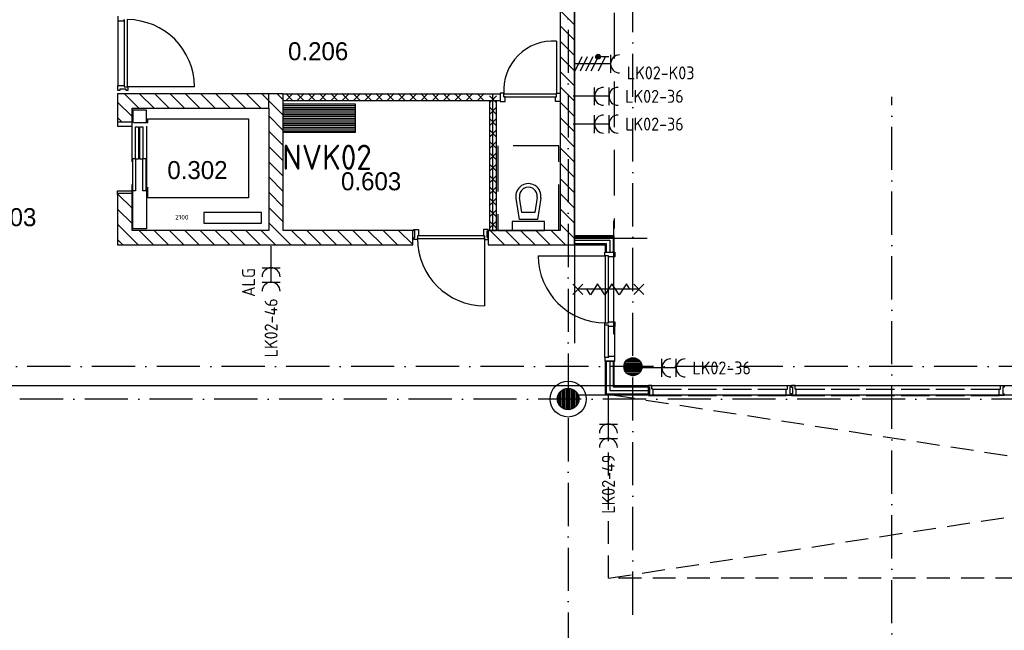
# Model space of a CAD drawing. Header units: millimetres. Extents: x 90707 to 259985, y -1262 to 84291.
# Tile 35 of 75: x 132325 to 146007, y 38393 to 46882. Entities that reach past the tile are written whole.
import ezdxf
from ezdxf.enums import TextEntityAlignment as Align

# ---------------------------------------------------------------- set-up
doc = ezdxf.new("R2010")
doc.units = ezdxf.units.MM
doc.header["$LTSCALE"] = 100
for name, pattern in [('DASHDOT', [9, 6, -1.5, 0, -1.5]), ('HIDDEN', [9.525, 6.35, -3.175]), ('HIDDEN2', [4.7625, 3.175, -1.5875])]:
    doc.linetypes.add(name, pattern=pattern)
doc.layers.get('0').update_dxf_attribs({"linetype": 'CONTINUOUS'})
for name, color, linetype in [('AANSLWCD', 3, 'CONTINUOUS'), ('ABNSLWCD_ATTRIB', 2, 'CONTINUOUS'), ('AL$7----_STRAMIEN', 1, 'DASHDOT'), ('AL$8----_HULPKOLOM', 2, 'CONTINUOUS'), ('AL$8----_HULPLIJNEN', 2, 'CONTINUOUS'), ('AL22----_BINNENWAND', 7, 'CONTINUOUS'), ('AL28----_KONSTRUKTIE', 3, 'CONTINUOUS'), ('AL32----_BINNENKOZ', 7, 'CONTINUOUS'), ('AL32----_DRAAIR', 7, 'CONTINUOUS'), ('AL32----_DRAAIRICHTING', 1, 'CONTINUOUS'), ('AL65----_BEVEILIGING', 7, 'CONTINUOUS'), ('AL66----_TRANSPINST', 7, 'CONTINUOUS'), ('AL74----_INRSANITAIR', 7, 'CONTINUOUS'), ('ALL-----_REFLIJNEN', 8, 'CONTINUOUS'), ('ALXA1---_RASTER50', 12, 'CONTINUOUS'), ('ALXA7---_KALKZVUIL', 1, 'CONTINUOUS'), ('ALXAA---_GEWBETON', 12, 'CONTINUOUS'), ('ALXAB---_PREFABBETON', 1, 'CONTINUOUS'), ('BOUW', 8, 'CONTINUOUS'), ('EB62203-_ATTRIB', 2, 'CONTINUOUS'), ('EB62208-_ATTRIB', 2, 'CONTINUOUS'), ('EB63505-_ATTRIB', 2, 'CONTINUOUS'), ('EL62203-_KRACHT-WCD230', 3, 'CONTINUOUS'), ('EL62208-_KRACHT-WCD400', 3, 'CONTINUOUS'), ('EL63505-_NOODVRL-KAST', 3, 'CONTINUOUS'), ('EL6441--_DATACOM', 3, 'CONTINUOUS'), ('VOLGNUMMER', 7, 'CONTINUOUS')]:
    doc.layers.add(name, color=color, linetype=linetype)
doc.styles.add('1_8', font='ISO', dxfattribs={"height": 1.8})
doc.styles.add('3_5', font='iso', dxfattribs={"height": 3.5})
doc.styles.add('BURO-025', font='BUROFONT.shx', dxfattribs={"height": 250})
doc.styles.add('NORATT', font='isocp.shx')
doc.styles.get("Standard").update_dxf_attribs({"font": 'iso.shx'})

# ---------------------------------------------------------------- blocks, each defined once
blk = doc.blocks.new('ES3W2A')
for p, q in [((1.25, 2), (-1.25, 2)), ((0, 2), (0, -3)), ((1.25, 0), (-1.25, 0))]:
    blk.add_line(p, q)
for centre in [(0, 3.25), (0, 1.25)]:
    blk.add_arc(centre, 1.25, 180, 0)
at = {"style": '1_8'}
for tag, flags, p in [('VERMOGEN', 9, (-2.5, 5)), ('GROEP', 8, (0, 5)), ('SCHAK', 8, (2.5, 5)), ('GELIJK', 9, (5, 5)), ('TAL', 8, (2.5, 5)), ('KAST', 9, (7, 5))]:
    blk.add_attdef(tag, text='', height=1.8, rotation=90, dxfattribs=dict(at, flags=flags)).set_placement(p, align=Align.MIDDLE_CENTER)
at = {"style": '1_8', "width": 0.7, "flags": 8}
blk.add_attdef('DOEL', text='', height=1.8, rotation=90, dxfattribs=at).set_placement((-2.5, 5), align=Align.MIDDLE_LEFT)
at = {"style": '1_8', "flags": 9}
blk.add_attdef('M_CODE', text='', height=1.8, dxfattribs=at).set_placement((0, 0), align=Align.MIDDLE_CENTER)
blk = doc.blocks.new('ES111261')
for p, q in [((-5, 1.75), (5, 1.75)), ((-5, 1.5), (5, 1.5)), ((-5, 1.25), (5, 1.25)), ((-5, 1), (5, 1)), ((-5, 0.75), (5, 0.75)), ((-5, 0.5), (5, 0.5)), ((-5, 0.25), (5, 0.25)), ((-5, 0), (5, 0)), ((-5, -0.25), (5, -0.25)), ((-5, -0.5), (5, -0.5)), ((-5, -0.75), (5, -0.75)), ((-5, -1), (5, -1)), ((-5, -1.25), (5, -1.25)), ((-5, -1.5), (5, -1.5)), ((-5, -1.75), (5, -1.75)), ((-5, -2), (5, -2))]:
    blk.add_line(p, q)
blk.add_lwpolyline([(-5, -2), (5, -2), (5, 2), (-5, 2)], close=True)
for tag, height, style, flags, p in [('GROEPI', 1.8, '1_8', 9, (0, 9.5)), ('GROEP', 1.8, '1_8', 8, (0, 7.5)), ('CODE', 3.5, '3_5', 8, (0, 4.5)), ('M_CODE', 1.8, '1_8', 9, (0, 0)), ('KAST', 1.8, '1_8', 9, (0, -3.5)), ('VERMOGEN', 1.8, '1_8', 9, (0, -5.5)), ('DOEL', 1.8, '1_8', 9, (0, -7.5)), ('VERMOGENI', 1.8, '1_8', 9, (0, -9.5)), ('DOELI', 1.8, '1_8', 9, (0, -11.5))]:
    blk.add_attdef(tag, text='', height=height, dxfattribs=dict(style=style, flags=flags)).set_placement(p, align=Align.MIDDLE_CENTER)
at = {"style": '1_8', "flags": 9}
blk.add_attdef('RUIMTE', text='', height=1.8, dxfattribs=at).set_placement((0, -9.5), align=Align.MIDDLE)
blk = doc.blocks.new('ES2W4A')
at = {"color": 0, "ltscale": 0.5}
for p, q in [((-1.25, 2), (1.25, 2)), ((0, 2), (0, -3))]:
    blk.add_line(p, q, dxfattribs=at)
at = {"color": 0}
for p, q in [((-1.25, 2), (1.25, 2)), ((0, 2), (0, -3))]:
    blk.add_line(p, q, dxfattribs=at)
at = {"color": 1, "ltscale": 0.5}
for p, q in [((-1, 1.75), (-1, 0.75)), ((-1.2, -0.02), (-1.2, 0.52)), ((-1.07, -0.08), (-1.07, 0.58)), ((-1, 1.25), (1, 0.25)), ((-1, 0.25), (1, -0.75)), ((-0.93, -0.08), (-0.93, 0.58)), ((-0.8, -0.02), (-0.8, 0.52)), ((-1, -0.5), (1, -1.5)), ((-1, -1.25), (1, -2.25)), ((-1, -2), (1, -3))]:
    blk.add_line(p, q, dxfattribs=at)
at = {"color": 1}
for p, q in [((-1, 1.75), (-1, 0.75)), ((-1.2, -0.02), (-1.2, 0.52)), ((-1.07, -0.08), (-1.07, 0.58)), ((-1, 1.25), (1, 0.25)), ((-1, 0.25), (1, -0.75)), ((-0.93, -0.08), (-0.93, 0.58)), ((-0.8, -0.02), (-0.8, 0.52)), ((-1, -0.5), (1, -1.5)), ((-1, -1.25), (1, -2.25)), ((-1, -2), (1, -3))]:
    blk.add_line(p, q, dxfattribs=at)
at = {"color": 1, "ltscale": 0.5}
blk.add_circle((-1, 0.25), 0.333, dxfattribs=at)
at = {"color": 1}
blk.add_circle((-1, 0.25), 0.333, dxfattribs=at)
at = {"color": 0, "ltscale": 0.5}
blk.add_arc((0, 3.25), 1.25, 180, 0, dxfattribs=at)
at = {"color": 0}
blk.add_arc((0, 3.25), 1.25, 180, 0, dxfattribs=at)
at = {"ltscale": 0.5, "style": 'NORATT'}
for tag, flags, p in [('VERMOGEN', 9, (-3.75, 4.25)), ('GROEP', 8, (1.25, 4.25)), ('DOEL', 8, (-1.25, 4.25)), ('KAST', 9, (3.75, 4.25)), ('TAL', 8, (-3.75, 4.25))]:
    blk.add_attdef(tag, text='', height=1.8, rotation=90, dxfattribs=dict(at, flags=flags)).set_placement(p, align=Align.MIDDLE_LEFT)
at = {"style": '1_8'}
for tag, flags, p in [('VERMOGEN', 9, (-3.75, 4.25)), ('GROEP', 8, (1.25, 4.25)), ('DOEL', 8, (-1.25, 4.25)), ('KAST', 9, (3.75, 4.25)), ('TAL', 8, (-3.75, 4.25))]:
    blk.add_attdef(tag, text='', height=1.8, rotation=90, dxfattribs=dict(at, flags=flags)).set_placement(p, align=Align.MIDDLE_LEFT)
at = {"color": 0, "ltscale": 0.5, "style": 'NORATT', "width": 0.7, "flags": 8}
blk.add_attdef('SCHAK', text='', height=1.8, rotation=90, dxfattribs=at).set_placement((3.75, 4.25), align=Align.MIDDLE_LEFT)
at = {"color": 0, "style": '1_8', "width": 0.7, "flags": 8}
blk.add_attdef('SCHAK', text='', height=1.8, rotation=90, dxfattribs=at).set_placement((3.75, 4.25), align=Align.MIDDLE_LEFT)
at = {"ltscale": 0.5, "style": 'NORATT', "flags": 9}
blk.add_attdef('GELIJK', text='', height=1.8, rotation=90, dxfattribs=at).set_placement((5, 5), align=Align.MIDDLE_CENTER)
at = {"style": '1_8', "flags": 9}
blk.add_attdef('GELIJK', text='', height=1.8, rotation=90, dxfattribs=at).set_placement((5, 5), align=Align.MIDDLE_CENTER)
at = {"ltscale": 0.5, "style": 'NORATT', "flags": 9}
blk.add_attdef('M_CODE', text='', height=1.8, dxfattribs=at).set_placement((0, 0), align=Align.MIDDLE_CENTER)
at = {"style": '1_8', "flags": 9}
blk.add_attdef('M_CODE', text='', height=1.8, dxfattribs=at).set_placement((0, 0), align=Align.MIDDLE_CENTER)
blk = doc.blocks.new('A$Cca306792')
at = {"layer": 'AL$7----_STRAMIEN', "color": 1}
for p, q in [((49728, 39870), (49728, 78662)), ((48828, 59705), (48828, 28151))]:
    blk.add_line(p, q, dxfattribs=at)
at = {"layer": 'AL$7----_STRAMIEN'}
blk.add_lwpolyline([(53328, 5550), (53328, 47073)], dxfattribs=at)
at = {"layer": 'AL$7----_STRAMIEN', "color": 1}
for points in [[(135522, 43320), (3452, 43320)], [(146222, 42870), (2867, 42870)]]:
    blk.add_lwpolyline(points, dxfattribs=at)
at = {"layer": 'AL$8----_HULPKOLOM', "color": 8}
blk.add_circle((48828, 42870), 250, dxfattribs=at)
at = {"layer": 'AL$8----_HULPLIJNEN', "color": 8}
for p, q in [((48918, 54615), (48918, 43648)), ((49461, 43770), (49461, 45349)), ((48918, 45105), (49927, 45105)), ((28917, 43060), (66118, 43060)), ((48945, 42928), (66983, 42928))]:
    blk.add_line(p, q, dxfattribs=at)
at = {"layer": 'AL$8----_HULPLIJNEN', "color": 8, "linetype": 'HIDDEN'}
for p, q in [((42768, 45215), (42768, 46915)), ((42768, 46915), (44668, 46915)), ((44668, 46915), (44668, 45215)), ((48701, 46391), (47851, 46391)), ((47851, 46391), (47851, 45215)), ((48701, 45215), (48701, 46391)), ((44668, 45215), (42768, 45215)), ((47851, 45215), (48701, 45215))]:
    blk.add_line(p, q, dxfattribs=at)
at = {"layer": 'AL22----_BINNENWAND', "color": 8, "linetype": 'HIDDEN'}
blk.add_line((49468, 51095), (49468, 45242), dxfattribs=at)
at = {"layer": 'AL22----_BINNENWAND', "color": 8}
for p, q in [((44868, 47115), (47884, 47115)), ((44868, 47015), (44868, 47115)), ((47884, 47115), (47884, 47015)), ((47884, 47015), (44868, 47015)), ((47834, 47015), (47734, 47015)), ((47734, 47015), (47734, 45215)), ((47834, 45215), (47834, 47015)), ((47734, 45215), (47834, 45215)), ((49468, 45140), (48918, 45140)), ((48918, 45140), (48918, 45015)), ((48918, 45015), (49343, 45015)), ((49343, 45015), (49343, 44912)), ((49468, 44912), (49468, 45140)), ((49343, 44912), (49468, 44912)), ((49468, 43395), (49343, 43395)), ((49343, 43395), (49343, 43053)), ((49468, 43053), (49468, 43395)), ((49343, 43053), (49343, 42928)), ((49943, 43053), (49468, 43053)), ((49943, 42928), (49943, 43053)), ((49343, 42928), (49943, 42928))]:
    blk.add_line(p, q, dxfattribs=at)
at = {"layer": 'AL22----_BINNENWAND', "color": 8, "linetype": 'Continuous'}
for p, q in [((48918, 45125), (49453, 45125)), ((48918, 45030), (49358, 45030)), ((49358, 45030), (49358, 44912)), ((49453, 45125), (49453, 44912)), ((49358, 43395), (49358, 42943)), ((49453, 43395), (49453, 43038)), ((49453, 43038), (49943, 43038)), ((49358, 42943), (49943, 42943))]:
    blk.add_line(p, q, dxfattribs=at)
at = {"layer": 'AL28----_KONSTRUKTIE', "color": 8, "linetype": 'Continuous'}
for p, q in [((48918, 45015), (48918, 54615)), ((48718, 54415), (48718, 45215)), ((42768, 47115), (42568, 47115)), ((42568, 47115), (42568, 46725)), ((44868, 47115), (42768, 47115)), ((42768, 47115), (42768, 47115)), ((44868, 45215), (44868, 47115)), ((42768, 46725), (42768, 46915)), ((42768, 46915), (44668, 46915)), ((44668, 46915), (44668, 45215)), ((42568, 46725), (42768, 46725)), ((42768, 45725), (42568, 45725)), ((42568, 45725), (42568, 45015)), ((42768, 45215), (42768, 45725)), ((44668, 45215), (42768, 45215)), ((45668, 45215), (44868, 45215)), ((46668, 45215), (45668, 45215)), ((46668, 45015), (46668, 45215)), ((48718, 45215), (47718, 45215)), ((47718, 45215), (47718, 45015)), ((42568, 45015), (44768, 45015)), ((44768, 45015), (46668, 45015)), ((47718, 45015), (48918, 45015))]:
    blk.add_line(p, q, dxfattribs=at)
at = {"layer": 'AL28----_KONSTRUKTIE', "color": 8}
for centre, radius in [((49728, 43320), 125), ((48828, 42870), 150)]:
    blk.add_circle(centre, radius, dxfattribs=at)
at = {"layer": 'AL32----_BINNENKOZ', "color": 8}
for p, q in [((42573, 48194), (42573, 48127)), ((42573, 48127), (42661, 48127)), ((42661, 48144), (42661, 47210)), ((42661, 48127), (42661, 48144)), ((42701, 48144), (42701, 47210)), ((42573, 47160), (42573, 47227)), ((42573, 47227), (42661, 47227)), ((42661, 47227), (42661, 47210)), ((42661, 47210), (42712, 47210)), ((42712, 47210), (42712, 47160)), ((42598, 47160), (42573, 47160)), ((42687, 47176), (42598, 47176)), ((42598, 47176), (42598, 47160)), ((42687, 47160), (42687, 47176)), ((42712, 47160), (42687, 47160)), ((47884, 47122), (47884, 47008)), ((47934, 47122), (47884, 47122)), ((47934, 47071), (47934, 47122)), ((47934, 47111), (48668, 47111)), ((47934, 47071), (48668, 47071)), ((47951, 47071), (47934, 47071)), ((47951, 47008), (47951, 47071)), ((48651, 47008), (48651, 47071)), ((48651, 47071), (48668, 47071)), ((48668, 47071), (48668, 47122)), ((48668, 47122), (48718, 47122)), ((48718, 47122), (48718, 47008)), ((47884, 47008), (47951, 47008)), ((48718, 47008), (48651, 47008)), ((46684, 45206), (46684, 45228)), ((46684, 45228), (46751, 45228)), ((46700, 45206), (46684, 45206)), ((46700, 45114), (46700, 45206)), ((46751, 45228), (46751, 45140)), ((47718, 45228), (47651, 45228)), ((47651, 45228), (47651, 45140)), ((47702, 45114), (47702, 45206)), ((47702, 45206), (47718, 45206)), ((47718, 45206), (47718, 45228)), ((46684, 45089), (46684, 45114)), ((46684, 45114), (46700, 45114)), ((46734, 45089), (46684, 45089)), ((46751, 45140), (46734, 45140)), ((46734, 45140), (46734, 45089)), ((46734, 45140), (46734, 45100)), ((47668, 45140), (46734, 45140)), ((46734, 45100), (47668, 45100)), ((46734, 45100), (47668, 45100)), ((47651, 45140), (47668, 45140)), ((47668, 45140), (47668, 45089)), ((47668, 45100), (47668, 45140)), ((47668, 45089), (47718, 45089)), ((47718, 45114), (47702, 45114)), ((47718, 45089), (47718, 45114)), ((49336, 44912), (49475, 44912)), ((49336, 44862), (49336, 44912)), ((49475, 44912), (49475, 44845)), ((49387, 44862), (49336, 44862)), ((49347, 43928), (49347, 44862)), ((49387, 43928), (49387, 44862)), ((49387, 44845), (49387, 44862)), ((49475, 44845), (49387, 44845)), ((49336, 43895), (49336, 43928)), ((49336, 43928), (49387, 43928)), ((49336, 43895), (49336, 43928)), ((49387, 43928), (49387, 43945)), ((49387, 43945), (49475, 43945)), ((49475, 43945), (49475, 43878)), ((49336, 43445), (49336, 43895)), ((49387, 43895), (49336, 43895)), ((49387, 43878), (49387, 43895)), ((49387, 43462), (49387, 43878)), ((49475, 43878), (49387, 43878)), ((49475, 43462), (49475, 43878)), ((49387, 43445), (49336, 43445)), ((49336, 43445), (49336, 43395)), ((49336, 43395), (49475, 43395)), ((49475, 43462), (49387, 43462)), ((49387, 43462), (49387, 43445)), ((49475, 43395), (49475, 43462)), ((49943, 43060), (49943, 43035)), ((49993, 43060), (49943, 43060)), ((49943, 43035), (49959, 43035)), ((49959, 43035), (49959, 42943)), ((49993, 43009), (49993, 43060)), ((49993, 43060), (50422, 43060)), ((50010, 43009), (49993, 43009)), ((50010, 42921), (50010, 43009)), ((50010, 43009), (50405, 43009)), ((50478, 43060), (50907, 43060)), ((50495, 43009), (50890, 43009)), ((50963, 43060), (51392, 43060)), ((50980, 43009), (51375, 43009)), ((51448, 43060), (51877, 43060)), ((51465, 43009), (51860, 43009)), ((51860, 42921), (51860, 43009)), ((51860, 43009), (51877, 43009)), ((51877, 43009), (51877, 43060)), ((51877, 43060), (51927, 43060)), ((51927, 43035), (51911, 43035)), ((51911, 43035), (51911, 42943)), ((51927, 43060), (51927, 43035)), ((51932, 43060), (51932, 43035)), ((51982, 43060), (51932, 43060)), ((51932, 43035), (51948, 43035)), ((51948, 43035), (51948, 42943)), ((51982, 43060), (52411, 43060)), ((51982, 43009), (51982, 43060)), ((51999, 43009), (51982, 43009)), ((51999, 43009), (52394, 43009)), ((51999, 42921), (51999, 43009)), ((52467, 43060), (52896, 43060)), ((52484, 43009), (52879, 43009)), ((52952, 43060), (53381, 43060)), ((52969, 43009), (53364, 43009)), ((53437, 43060), (53866, 43060)), ((53454, 43009), (53849, 43009)), ((53922, 43060), (54351, 43060)), ((53939, 43009), (54334, 43009)), ((54407, 43060), (54836, 43060)), ((54424, 43009), (54819, 43009)), ((54819, 42921), (54819, 43009)), ((54819, 43009), (54836, 43009)), ((54836, 43009), (54836, 43060)), ((54836, 43060), (54886, 43060)), ((54886, 43035), (54870, 43035)), ((54870, 43035), (54870, 42943)), ((54886, 43060), (54886, 43035)), ((49959, 42943), (49943, 42943)), ((49943, 42943), (49943, 42921)), ((49943, 42921), (50010, 42921)), ((50010, 42921), (50405, 42921)), ((50495, 42921), (50890, 42921)), ((50980, 42921), (51375, 42921)), ((51465, 42921), (51860, 42921)), ((51927, 42921), (51860, 42921)), ((51911, 42943), (51927, 42943)), ((51927, 42943), (51927, 42921)), ((51948, 42943), (51932, 42943)), ((51932, 42943), (51932, 42921)), ((51932, 42921), (51999, 42921)), ((51999, 42921), (52394, 42921)), ((52484, 42921), (52879, 42921)), ((52969, 42921), (53364, 42921)), ((53454, 42921), (53849, 42921)), ((53939, 42921), (54334, 42921)), ((54424, 42921), (54819, 42921)), ((54886, 42921), (54819, 42921)), ((54870, 42943), (54886, 42943)), ((54886, 42943), (54886, 42921))]:
    blk.add_line(p, q, dxfattribs=at)
at = {"layer": 'AL32----_BINNENKOZ', "color": 8, "linetype": 'Continuous'}
blk.add_line((42573, 48127), (42573, 47227), dxfattribs=at)
at = {"layer": 'AL32----_BINNENKOZ', "color": 8, "linetype": 'HIDDEN2'}
for p, q in [((49388, 42928), (66038, 42928)), ((49388, 40379), (49388, 42928)), ((49388, 40379), (66038, 42928)), ((49438, 42928), (66038, 40379)), ((66038, 40379), (49388, 40379))]:
    blk.add_line(p, q, dxfattribs=at)
at = {"layer": 'AL32----_DRAAIR', "color": 8}
blk.add_line((43635, 47210), (42701, 47210), dxfattribs=at)
blk.add_arc((42701, 47210), 934, 0, 90, dxfattribs=at)
at = {"layer": 'AL32----_DRAAIRICHTING', "color": 8}
for p, q in [((48668, 47845), (48668, 47111)), ((47668, 45100), (47668, 44166)), ((48413, 44862), (49347, 44862))]:
    blk.add_line(p, q, dxfattribs=at)
for centre, radius, start, end in [((48618, 47161), 686, 85.8145, 184.1855), ((47668, 45100), 934, 180, 270), ((49347, 44862), 934, 180, 270)]:
    blk.add_arc(centre, radius, start, end, dxfattribs=at)
at = {"layer": 'AL65----_BEVEILIGING', "color": 8, "linetype": 'Continuous'}
for points in [[(49287, 44395), (49237, 44470), (49137, 44320), (49087, 44395)], [(49487, 44395), (49437, 44470), (49337, 44320), (49287, 44395)], [(49687, 44395), (49637, 44470), (49537, 44320), (49487, 44395)], [(49032, 44465), (48892, 44325)], [(49032, 44325), (48892, 44465)], [(49812, 44395), (48962, 44395)], [(49882, 44465), (49742, 44325)], [(49882, 44325), (49742, 44465)]]:
    blk.add_lwpolyline(points, dxfattribs=at)
at = {"layer": 'AL66----_TRANSPINST', "color": 8, "linetype": 'Continuous'}
for p, q in [((42968, 46885), (42778, 46885)), ((42778, 46885), (42778, 46715)), ((42968, 46715), (42968, 46885)), ((42568, 46715), (42568, 46665)), ((42568, 46665), (42768, 46665)), ((42788, 46715), (42988, 46715)), ((42968, 46665), (42968, 45765)), ((42988, 46715), (42988, 46765)), ((42988, 46765), (44388, 46765)), ((44388, 46765), (44388, 45665)), ((42818, 46655), (42858, 46655)), ((42818, 46205), (42818, 46655)), ((42858, 46655), (42858, 46205)), ((42878, 46655), (42918, 46655)), ((42878, 46205), (42878, 46655)), ((42918, 46655), (42918, 46205)), ((42778, 46215), (42818, 46215)), ((42778, 45765), (42778, 46215)), ((42818, 46215), (42818, 45765)), ((42858, 46205), (42818, 46205)), ((42918, 46205), (42878, 46205)), ((42918, 46215), (42958, 46215)), ((42918, 45765), (42918, 46215)), ((42958, 46215), (42958, 45765)), ((42568, 45715), (42568, 45765)), ((42568, 45765), (42768, 45765)), ((42778, 45235), (42778, 45765)), ((42818, 45765), (42778, 45765)), ((42958, 45765), (42918, 45765)), ((42968, 45765), (42968, 45235)), ((42988, 45665), (42988, 45815)), ((44388, 45665), (42988, 45665)), ((44568, 45465), (43768, 45465)), ((43768, 45465), (43768, 45315)), ((44568, 45315), (44568, 45465)), ((43768, 45315), (44568, 45315)), ((42968, 45235), (42778, 45235))]:
    blk.add_line(p, q, dxfattribs=at)
at = {"layer": 'AL74----_INRSANITAIR', "color": 8, "linetype": 'Continuous'}
for p, q in [((48226, 45790), (48226, 45790)), ((48100, 45584), (48100, 45584)), ((48101, 45615), (48101, 45615)), ((48151, 45365), (48104, 45662)), ((48186, 45465), (48153, 45670)), ((48400, 45670), (48367, 45465)), ((48449, 45662), (48401, 45365)), ((48367, 45465), (48186, 45465)), ((48501, 45340), (48051, 45340)), ((48051, 45340), (48051, 45215)), ((48401, 45365), (48151, 45365)), ((48501, 45215), (48501, 45340)), ((48051, 45215), (48501, 45215))]:
    blk.add_line(p, q, dxfattribs=at)
for radius in [175, 125]:
    blk.add_arc((48276, 45690), radius, 350.8673, 189.1327, dxfattribs=at)
at = {"layer": 'ALL-----_REFLIJNEN', "color": 8, "linetype": 'Continuous'}
for p, q in [((47784, 45215), (47784, 47115)), ((48918, 45077), (49406, 45077)), ((49406, 45077), (49406, 44912)), ((49406, 43395), (49406, 42990)), ((49406, 42990), (49943, 42990))]:
    blk.add_line(p, q, dxfattribs=at)
at = {"layer": 'ALXA1---_RASTER50', "color": 8}
blk.add_line((44668, 46915), (44668, 47115), dxfattribs=at)
at = {"layer": 'ALXA7---_KALKZVUIL', "color": 8}
for p, q in [((45003, 47116), (44903, 47016)), ((44903, 47116), (45003, 47016)), ((45159, 47116), (45059, 47016)), ((45059, 47116), (45159, 47016)), ((45316, 47116), (45216, 47016)), ((45216, 47116), (45316, 47016)), ((45472, 47116), (45372, 47016)), ((45372, 47116), (45472, 47016)), ((45629, 47116), (45529, 47016)), ((45529, 47116), (45629, 47016)), ((45785, 47116), (45685, 47016)), ((45685, 47116), (45785, 47016)), ((45942, 47116), (45842, 47016)), ((45842, 47116), (45942, 47016)), ((46098, 47116), (45998, 47016)), ((45998, 47116), (46098, 47016)), ((46254, 47116), (46154, 47016)), ((46154, 47116), (46254, 47016)), ((46411, 47116), (46311, 47016)), ((46311, 47116), (46411, 47016)), ((46567, 47116), (46467, 47016)), ((46467, 47116), (46567, 47016)), ((46724, 47116), (46624, 47016)), ((46624, 47116), (46724, 47016)), ((46880, 47116), (46780, 47016)), ((46780, 47116), (46880, 47016)), ((47037, 47116), (46937, 47016)), ((46937, 47116), (47037, 47016)), ((47193, 47116), (47093, 47016)), ((47093, 47116), (47193, 47016)), ((47350, 47116), (47250, 47016)), ((47250, 47116), (47350, 47016)), ((47506, 47116), (47406, 47016)), ((47406, 47116), (47506, 47016)), ((47662, 47116), (47562, 47016)), ((47562, 47116), (47662, 47016)), ((47734, 47086), (47834, 46986)), ((47734, 46986), (47834, 47086)), ((47734, 46927), (47834, 46827)), ((47734, 46827), (47834, 46927)), ((47734, 46769), (47834, 46669)), ((47734, 46669), (47834, 46769)), ((47734, 46611), (47834, 46511)), ((47734, 46511), (47834, 46611)), ((47734, 46452), (47834, 46352)), ((47734, 46352), (47834, 46452)), ((47734, 46294), (47834, 46194)), ((47734, 46194), (47834, 46294)), ((47734, 46136), (47834, 46036)), ((47734, 46036), (47834, 46136)), ((47734, 45977), (47834, 45877)), ((47734, 45877), (47834, 45977)), ((47734, 45819), (47834, 45719)), ((47734, 45719), (47834, 45819)), ((47734, 45661), (47834, 45561)), ((47734, 45561), (47834, 45661)), ((47734, 45502), (47834, 45402)), ((47734, 45402), (47834, 45502)), ((47734, 45344), (47834, 45244)), ((47734, 45244), (47834, 45344))]:
    blk.add_line(p, q, dxfattribs=at)
at = {"layer": 'ALXAA---_GEWBETON', "color": 8}
for p, q in [((49616, 43375), (49840, 43375)), ((49629, 43395), (49828, 43395)), ((49648, 43415), (49809, 43415)), ((49681, 43435), (49776, 43435)), ((49603, 43315), (49853, 43315)), ((49604, 43335), (49852, 43335)), ((49606, 43295), (49851, 43295)), ((49609, 43355), (49848, 43355)), ((49611, 43275), (49845, 43275)), ((49621, 43255), (49836, 43255)), ((49636, 43235), (49821, 43235)), ((49659, 43215), (49797, 43215)), ((49715, 43195), (49742, 43195)), ((48728, 42758), (48728, 42981)), ((48748, 42743), (48748, 42996)), ((48768, 42732), (48768, 43007)), ((48788, 42725), (48788, 43014)), ((48808, 42721), (48808, 43018)), ((48828, 42720), (48828, 43020)), ((48848, 42721), (48848, 43018)), ((48868, 42725), (48868, 43014)), ((48888, 42732), (48888, 43007)), ((48908, 42743), (48908, 42996)), ((48928, 42758), (48928, 42981)), ((48688, 42816), (48688, 42923)), ((48708, 42780), (48708, 42960)), ((48948, 42780), (48948, 42960)), ((48968, 42816), (48968, 42923))]:
    blk.add_line(p, q, dxfattribs=at)
at = {"layer": 'ALXAB---_PREFABBETON', "color": 8}
for p, q in [((48918, 48070), (48718, 48270)), ((48918, 47858), (48718, 48058)), ((48918, 47646), (48718, 47846)), ((48918, 47434), (48718, 47634)), ((48918, 47222), (48718, 47422)), ((48918, 47010), (48718, 47210)), ((42862, 46915), (42662, 47115)), ((43074, 46915), (42874, 47115)), ((43286, 46915), (43086, 47115)), ((43498, 46915), (43298, 47115)), ((43710, 46915), (43510, 47115)), ((43922, 46915), (43722, 47115)), ((44134, 46915), (43934, 47115)), ((44347, 46915), (44147, 47115)), ((44559, 46915), (44359, 47115)), ((44868, 46817), (44571, 47115)), ((44868, 47029), (44783, 47115)), ((42768, 46796), (42568, 46996)), ((48918, 46798), (48718, 46998)), ((44868, 46605), (44668, 46805)), ((42627, 46725), (42568, 46784)), ((48918, 46586), (48718, 46786)), ((44868, 46393), (44668, 46593)), ((48918, 46373), (48718, 46573)), ((44868, 46181), (44668, 46381)), ((48918, 46161), (48718, 46361)), ((44868, 45969), (44668, 46169)), ((48918, 45949), (48718, 46149)), ((44868, 45757), (44668, 45957)), ((48918, 45737), (48718, 45937)), ((42768, 45523), (42568, 45723)), ((44868, 45544), (44668, 45744)), ((48918, 45525), (48718, 45725)), ((42768, 45311), (42568, 45511)), ((44868, 45332), (44668, 45532)), ((48918, 45313), (48718, 45513)), ((42852, 45015), (42568, 45299)), ((44974, 45015), (44668, 45320)), ((48918, 45101), (48718, 45301)), ((43065, 45015), (42865, 45215)), ((43277, 45015), (43077, 45215)), ((43489, 45015), (43289, 45215)), ((43701, 45015), (43501, 45215)), ((43913, 45015), (43713, 45215)), ((44125, 45015), (43925, 45215)), ((44337, 45015), (44137, 45215)), ((44550, 45015), (44350, 45215)), ((44762, 45015), (44562, 45215)), ((45186, 45015), (44986, 45215)), ((45398, 45015), (45198, 45215)), ((45610, 45015), (45410, 45215)), ((45822, 45015), (45622, 45215)), ((46034, 45015), (45834, 45215)), ((46247, 45015), (46047, 45215)), ((46459, 45015), (46259, 45215)), ((46668, 45017), (46471, 45215)), ((47944, 45015), (47744, 45215)), ((48156, 45015), (47956, 45215)), ((48368, 45015), (48168, 45215)), ((48580, 45015), (48380, 45215)), ((48792, 45015), (48592, 45215)), ((42640, 45015), (42568, 45087)), ((47731, 45015), (47718, 45028))]:
    blk.add_line(p, q, dxfattribs=at)
at = {"layer": 'AL$8----_HULPLIJNEN', "color": 8}
blk.add_text('2100', height=65, dxfattribs=at).set_placement((43368, 45365))
at = {"layer": 'BOUW', "style": 'BURO-025'}
for s, p in [('0.206', (44936, 47580)), ('0.302', (43259, 45928)), ('0.603', (45672, 45772)), ('0.803', (40602, 45273))]:
    blk.add_text(s, height=250, dxfattribs=at).set_placement(p)
at = {"layer": 'VOLGNUMMER', "color": 252, "linetype": 'ByBlock'}
for tag, p in [('0.28', (16187, 74214)), ('0.16', (78893, 73105)), ('0.17', (62961, 72994)), ('0.29', (35887, 72529)), ('0.18', (53124, 64542)), ('0.701', (85482, 63517)), ('0.30', (29366, 63128)), ('0.32', (36092, 63166)), ('0.12', (90689, 63024)), ('0.29A', (33165, 62745)), ('0.30', (38191, 61494)), ('0.27', (17657, 61363)), ('0.19', (61479, 61433)), ('0.14', (89762, 60088)), ('0.33', (45869, 59450)), ('0.15', (73454, 57402)), ('0.801', (112714, 57073)), ('0.25', (28058, 57013)), ('0.18A', (61029, 56759)), ('0.26A', (36299, 54851)), ('0.20', (60895, 53506)), ('0.800', (90980, 50804)), ('0.25A', (73288, 48435)), ('0.21', (58702, 48178)), ('0.300', (94483, 48257)), ('0.24', (35041, 47783)), ('0.102', (87631, 47613)), ('0.26', (18559, 46119)), ('0.203', (95795, 46197)), ('0.802', (68387, 42721)), ('0.204', (95497, 42149)), ('0.07B', (66790, 38909)), ('0.702', (95327, 36513))]:
    blk.add_attdef(tag, text='', height=250, dxfattribs=at).set_placement(p, align=Align.MIDDLE_CENTER)
at = {"layer": 'VOLGNUMMER', "color": 8, "linetype": 'ByBlock'}
blk.add_attdef('0.600', text='', height=250, dxfattribs=at).set_placement((96800, 48300), align=Align.MIDDLE_CENTER)

msp = doc.modelspace()

# ---------------------------------------------------------------- block references
at = {"layer": 'AANSLWCD'}
ref = msp.add_blockref('ES3W2A', (135818, 43432, 1050), dxfattribs=dict(at, xscale=100, yscale=100, zscale=100, rotation=180))
ref.add_attrib('DOEL', 'ALG', dxfattribs={"layer": 'ABNSLWCD_ATTRIB', "color": 1, "height": 180, "rotation": 90, "style": '1_8', "flags": 8}).set_placement((135505, 43427, 1050), align=Align.MIDDLE_RIGHT)
ref.add_attrib('GROEP', 'LK02-46', dxfattribs={"layer": 'ABNSLWCD_ATTRIB', "color": 1, "height": 180, "rotation": 90, "style": '1_8', "flags": 8}).set_placement((135818, 43007, 1050), align=Align.MIDDLE_RIGHT)
ref = msp.add_blockref('ES3W2A', (140505, 41260, 1050), dxfattribs=dict(at, xscale=100, yscale=100, zscale=100, rotation=180))
ref.add_attrib('GROEP', 'LK02-49', dxfattribs={"layer": 'ABNSLWCD_ATTRIB', "color": 1, "height": 180, "rotation": 90, "style": '1_8', "flags": 8}).set_placement((140505, 40835, 1050), align=Align.MIDDLE_RIGHT)
at = {"layer": 'EL62203-_KRACHT-WCD230'}
ref = msp.add_blockref('ES3W2A', (140314, 45816, 1050), dxfattribs=dict(at, xscale=100, yscale=100, zscale=100, rotation=270))
ref.add_attrib('GROEP', 'LK02-36 ', dxfattribs={"layer": 'EB62203-_ATTRIB', "color": 1, "height": 180, "style": '1_8', "flags": 8}).set_placement((140739, 45816, 1050), align=Align.MIDDLE_LEFT)
ref = msp.add_blockref('ES3W2A', (140314, 45430, 1050), dxfattribs=dict(at, xscale=100, yscale=100, zscale=100, rotation=270))
ref.add_attrib('GROEP', 'LK02-36', dxfattribs={"layer": 'EB62203-_ATTRIB', "color": 1, "height": 180, "style": '1_8', "flags": 8}).set_placement((140739, 45430, 1050), align=Align.MIDDLE_LEFT)
ref = msp.add_blockref('ES3W2A', (141248, 42040, 1050), dxfattribs=dict(at, xscale=100, yscale=100, zscale=100, rotation=270))
ref.add_attrib('GROEP', 'LK02-36 ', dxfattribs={"layer": 'EB62203-_ATTRIB', "color": 1, "height": 180, "style": '1_8', "flags": 8}).set_placement((141673, 42040, 1050), align=Align.MIDDLE_LEFT)
at = {"layer": 'EL62208-_KRACHT-WCD400', "ltscale": 0.5}
ref = msp.add_blockref('ES2W4A', (140337, 46267, 1050), dxfattribs=dict(at, xscale=100, yscale=100, zscale=100, rotation=270))
ref.add_attrib('GROEP', 'LK02-K03 ', dxfattribs={"layer": 'EB62208-_ATTRIB', "color": 1, "ltscale": 0.5, "height": 180, "style": 'NORATT', "flags": 8}).set_placement((140762, 46142, 1050), align=Align.MIDDLE_LEFT)
at = {"layer": 'EL63505-_NOODVRL-KAST'}
ref = msp.add_blockref('ES111261', (136488, 45513), dxfattribs=dict(at, xscale=-100, yscale=100, zscale=100, rotation=180))
ref.add_attrib('CODE', 'NVK02', dxfattribs={"layer": 'EB63505-_ATTRIB', "color": 3, "height": 350, "style": '3_5', "flags": 8}).set_placement((136596, 44969), align=Align.MIDDLE_CENTER)
at = {"layer": 'EL6441--_DATACOM'}
msp.add_blockref('A$Cca306792', (91118, -1262), dxfattribs=at)

doc.saveas('drawing.dxf')
